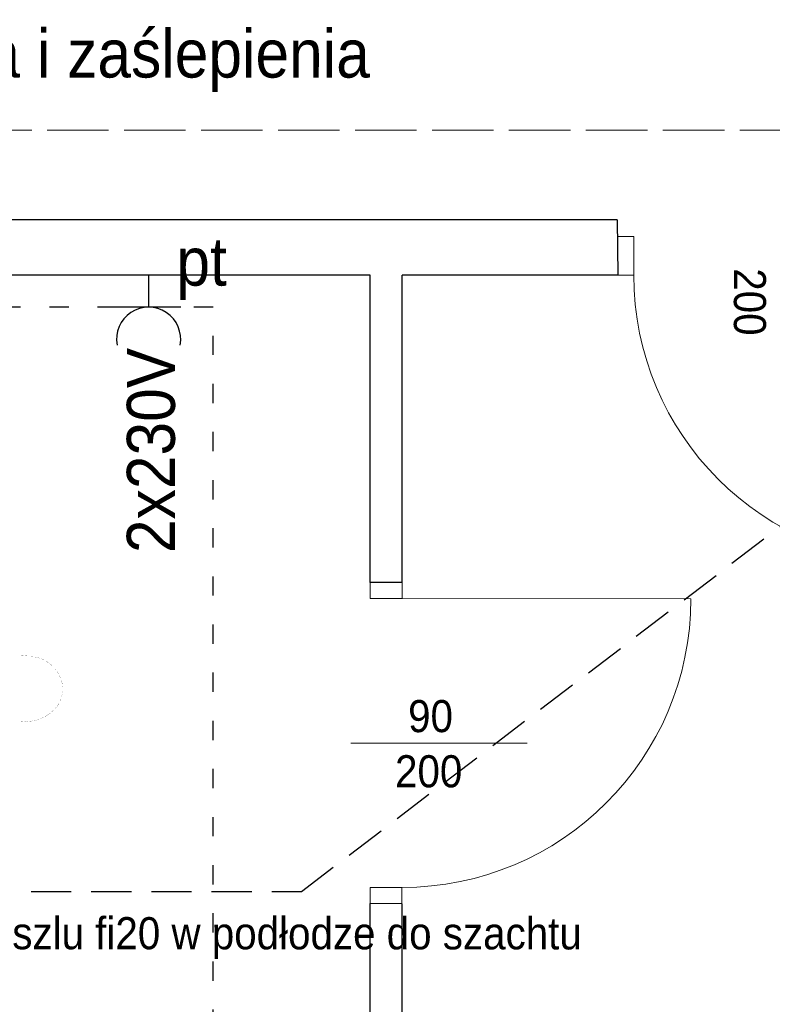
# Model space of a CAD drawing. Header units: centimetres. Extents: x 690840 to 714026, y 27673 to 40762.
# Tile 41 of 162: x 694340 to 694574, y 40016 to 40323. Entities that reach past the tile are written whole.
import ezdxf

# ---------------------------------------------------------------- set-up
doc = ezdxf.new("R2010")
doc.units = ezdxf.units.CM
for name, pattern in [('ACAD_ISO02W100', [15, 12, -3]), ('ACAD_ISO03W100', [30, 12, -18]), ('DASHED2', [0.375, 0.25, -0.125])]:
    doc.linetypes.add(name, pattern=pattern)
doc.layers.get('0').update_dxf_attribs({"lineweight": 9})
doc.layers.add('ELB_gniazda zwykłe', color=7, linetype='Continuous', lineweight=30, true_color=0xff0505)
doc.layers.add('H', color=7, linetype='Continuous')
for name, color, linetype, lineweight in [('Przekrojowa', 253, 'Continuous', 25), ('S3_drzwi_istniejące', 7, 'Continuous', 0), ('S3_rozdzielnice', 1, 'Continuous', 5), ('Widokowa', 140, 'Continuous', 9)]:
    doc.layers.add(name, color=color, linetype=linetype, lineweight=lineweight)
doc.styles.add('ARIELCE', font='arial.ttf', dxfattribs={"width": 0.9})

# ---------------------------------------------------------------- blocks, each defined once
blk = doc.blocks.new('zw$EDF5')
at = {"color": 8, "linetype": 'ACAD_ISO03W100', "lineweight": -3, "ltscale": 0.5}
for p, q in [((-109.97, 309.95), (129.94, 309.95)), ((129.94, 309.95), (129.94, 0))]:
    blk.add_line(p, q, dxfattribs=at)
at = {"layer": 'H', "color": 8, "lineweight": 0, "const_width": 0.0573}
for points in [[(6.47, 261.92), (5.53, 261.34), (4.86, 260.72)], [(7.63, 262.45), (7.05, 262.21)], [(7.84, 262.54), (7.63, 262.45)], [(9.29, 262.91), (8.71, 262.79), (8.42, 262.74)], [(11.02, 263.07), (9.93, 263.03)], [(11.84, 263.03), (11.02, 263.07)], [(11.02, 263.07), (11.02, 258.79)], [(11.02, 263.07), (11.02, 258.79)], [(11.02, 263.07), (11.02, 258.79)], [(13.69, 262.62), (13.23, 262.79), (12.41, 262.95)], [(15.06, 262.09), (14.67, 262.26), (14.26, 262.45)], [(16.33, 261.34), (16, 261.58), (15.59, 261.8)], [(17.85, 260.14), (17.27, 260.72), (16.86, 261.01)], [(3.42, 259.2), (2.89, 258.46), (2.36, 257.59)], [(4.38, 260.31), (3.8, 259.66)], [(18.81, 259.03), (18.23, 259.73)], [(19.68, 257.76), (19.17, 258.58)], [(1.49, 255.69), (1.2, 254.7), (1.11, 254.17)], [(2.07, 257.06), (1.73, 256.19)], [(11.02, 255.81), (11.02, 249.8)], [(11.02, 255.81), (11.02, 249.8)], [(11.02, 255.81), (11.02, 249.8)], [(20.33, 256.43), (19.97, 257.25)], [(20.78, 255.11), (20.54, 255.86)], [(20.9, 254.37), (20.78, 255.11)], [(0.82, 252.11), (0.75, 251.65)], [(0.75, 251.65), (0.82, 251.24)], [(0.92, 253.21), (0.87, 252.68)], [(0.99, 253.6), (0.92, 253.21)], [(21.12, 252.92), (21.07, 253.5), (21.02, 253.79)], [(21.24, 251.87), (21.19, 252.27)], [(21.24, 251.41), (21.24, 251.87)], [(0.82, 250.61), (0.82, 250.13)], [(0.82, 250.13), (0.87, 249.75)], [(21.19, 249.92), (21.24, 250.21), (21.24, 250.83)]]:
    blk.add_lwpolyline(points, dxfattribs=at)
blk = doc.blocks.new('230')
at = {"layer": 'ELB_gniazda zwykłe'}
for p, q in [((698721.84, 39882.34), (698721.84, 39862.34)), ((698711.84, 39872.34), (698721.84, 39872.34))]:
    blk.add_line(p, q, dxfattribs=at)
blk.add_arc((698731.85, 39872.33), 10.01, 79.5705, 280.3483, dxfattribs=at)

msp = doc.modelspace()

# ---------------------------------------------------------------- linework, layer by layer
at = {"layer": 'Przekrojowa', "color": 8, "ltscale": 1.6}
for p, q in [((694525.89, 40260.35), (694070.57, 40260.35)), ((694525.89, 40260.35), (694526.01, 40243.13)), ((694448.83, 40243.13), (694071.83, 40243.13)), ((694448.83, 40147.35), (694448.83, 40243.13)), ((694526.01, 40243.13), (694458.83, 40243.13)), ((694458.83, 40147.29), (694458.83, 40243.13)), ((694458.83, 40147.29), (694448.83, 40147.35)), ((694448.83, 39843.12), (694448.83, 40047.29)), ((694458.83, 40047.22), (694448.83, 40047.29)), ((694458.83, 39845.25), (694458.83, 40047.22))]:
    msp.add_line(p, q, dxfattribs=at)
at = {"layer": 'S3_drzwi_istniejące', "color": 8}
for p, q in [((694458.83, 40142.29), (694548.83, 40142.22)), ((694497.79, 40097.26), (694442.79, 40097.3))]:
    msp.add_line(p, q, dxfattribs=at)
for points in [[(694526.01, 40255.13), (694531.01, 40255.13), (694531.01, 40243.13), (694526.01, 40243.13)], [(694448.83, 40142.29), (694448.83, 40147.29), (694458.83, 40147.29), (694458.83, 40142.29)], [(694448.83, 40047.29), (694448.83, 40052.29), (694458.76, 40052.29), (694458.76, 40047.29)]]:
    msp.add_lwpolyline(points, close=True, dxfattribs=at)
for centre, start, end in [((694621.01, 40243.14), 180.0009, 270.0009), ((694458.83, 40142.29), 269.9572, 359.9572)]:
    msp.add_arc(centre, 90, start, end, dxfattribs=at)
at = {"layer": 'S3_rozdzielnice', "color": 3, "linetype": 'DASHED2', "lineweight": -3, "ltscale": 50}
for p, q in [((694427.41, 40051.03), (694637.94, 40211.46)), ((694174.41, 40051.03), (694427.41, 40051.03))]:
    msp.add_line(p, q, dxfattribs=at)
at = {"layer": 'Widokowa', "color": 8, "linetype": 'ACAD_ISO02W100', "ltscale": 1.6}
msp.add_lwpolyline([(693911.48, 39814.24), (694775.32, 39814.24), (694775.32, 40288.28), (693981.88, 40288.28)], dxfattribs=at)

# ---------------------------------------------------------------- block references
at = {"layer": 'Przekrojowa', "color": 8, "ltscale": 1.6, "xscale": -1, "rotation": 270}
msp.add_blockref('zw$EDF5', (694089.92, 40103.2), dxfattribs=at)
at = {"layer": 'S3_rozdzielnice', "lineweight": -3, "ltscale": 1.6, "rotation": 270}
msp.add_blockref('230', (654507.44, 738954.97), dxfattribs=at)

# ---------------------------------------------------------------- texts
at = {"layer": 'S3_drzwi_istniejące', "color": 8, "char_height": 10, "attachment_point": 3, "style": 'ARIELCE'}
for s, insert, width, rotation in [('{\\fArial|b0|i0|c238|p34;200}', (694572.23, 40224.27), 19.3556, 270.0199), ('{\\fArial|b0|i0|c238|p34;90}', (694474.66, 40110.68), 18.5261, 359.9762), ('{\\fArial|b0|i0|c238|p34;200}', (694477.58, 40093.49), 19.3556, 359.9762)]:
    msp.add_mtext(s, dxfattribs=dict(at, insert=insert, width=width, rotation=rotation))
at = {"layer": 'S3_rozdzielnice', "attachment_point": 1, "style": 'ARIELCE'}
for s, insert, char_height, width, rotation in [('{\\fArial|b0|i0|c238|p34;\\C7;do usunięcia i zaślepienia}', (694233.84, 40319.73), 15, 1448.1259, 359.981), ('{\\fArial|b0|i0|c238|p34;\\C7;pt}', (694388.44, 40254.83), 15, 1448.1259, 359.981), ('{\\fArial|b0|i0|c238|p34;\\C7;2x230V}', (694372.97, 40156.49), 15, 1448.1259, 89.981), ('{\\fArial|b0|i0|c238|p34;\\C7;OMY 3x1mm2 prowadzony w peszlu fi20 w podłodze do szachtu\\Pa nastepnie do pom. 107 \\Ppozostawić zapas przewodu 1m przy UNICIE}', (694155.58, 40043.1), 10.0021, 965.6189, 359.981)]:
    msp.add_mtext(s, dxfattribs=dict(at, insert=insert, char_height=char_height, width=width, rotation=rotation))

doc.saveas('drawing.dxf')
